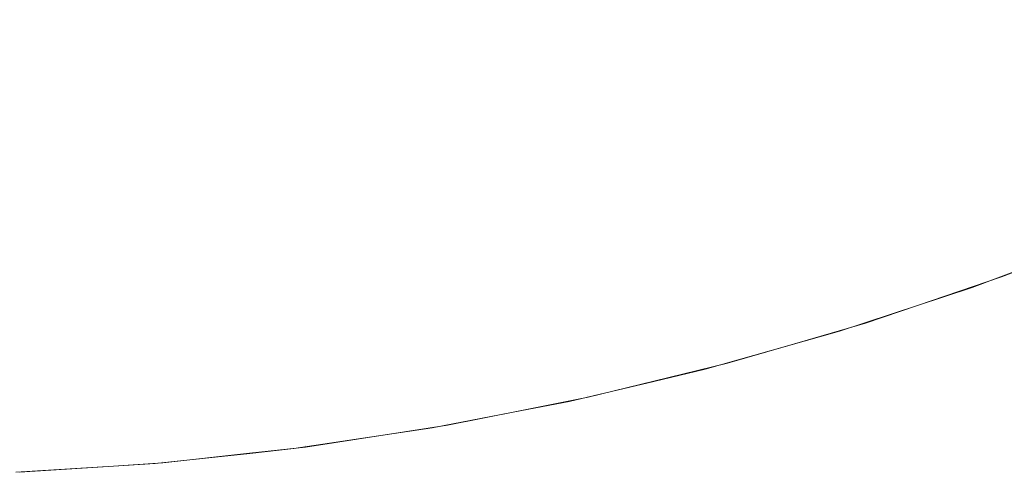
# Model space of a CAD drawing. Header units: centimetres. Extents: x -25.9 to 27.4, y -25.9 to -24.1.
# Tile 169 of 200: x 27.2758 to 27.3057, y -25.8599 to -25.8461. Entities that reach past the tile are written whole.
import ezdxf

# ---------------------------------------------------------------- set-up
doc = ezdxf.new("R2010")
doc.units = ezdxf.units.CM
doc.header["$LTSCALE"] = 2.54
doc.layers.add('Lucido design-1', color=7, linetype='Continuous')

# ---------------------------------------------------------------- blocks, each defined once
blk = doc.blocks.new('Gruppo-4-1')
at = {"color": 7, "linetype": 'Continuous', "lineweight": 9}
for points, invisible_edges in [([(27.293752, -25.843275, 708.371378), (27.290098, -25.844169, 708.371378), (27.290542, -25.846168, 708.36772), (27.294282, -25.845253, 708.36772)], 15), ([(27.305559, -25.844911, 707.680385), (27.301924, -25.846282, 707.680385), (27.301346, -25.844648, 707.676659), (27.304912, -25.843302, 707.676659)], 15), ([(27.305938, -25.843289, 708.363983), (27.302272, -25.844715, 708.363983), (27.302864, -25.846342, 708.360173), (27.306601, -25.844889, 708.360173)], 15), ([(27.309783, -25.844826, 707.684181), (27.306148, -25.846377, 707.684181), (27.305559, -25.844911, 707.680385), (27.309131, -25.843386, 707.680385)], 15), ([(27.289956, -25.845919, 707.673012), (27.286292, -25.846628, 707.673012), (27.285949, -25.844627, 707.669447), (27.289528, -25.843935, 707.669447)], 15), ([(27.290098, -25.844169, 708.371378), (27.286409, -25.844903, 708.371378), (27.286765, -25.84692, 708.36772), (27.290542, -25.846168, 708.36772)], 15), ([(27.297727, -25.845841, 707.676659), (27.29406, -25.846879, 707.676659), (27.293585, -25.845056, 707.673012), (27.297175, -25.844039, 707.673012)], 15), ([(27.297979, -25.844176, 708.36772), (27.294282, -25.845253, 708.36772), (27.294772, -25.84708, 708.363983), (27.298548, -25.845979, 708.363983)], 15), ([(27.286292, -25.846628, 707.673012), (27.282602, -25.84718, 707.673012), (27.282345, -25.845167, 707.669447), (27.285949, -25.844627, 707.669447)], 15), ([(27.286409, -25.844903, 708.371378), (27.282692, -25.845475, 708.371378), (27.282959, -25.847505, 708.36772), (27.286765, -25.84692, 708.36772)], 15), ([(27.301924, -25.846282, 707.680385), (27.298235, -25.847498, 707.680385), (27.297727, -25.845841, 707.676659), (27.301346, -25.844648, 707.676659)], 15), ([(27.302272, -25.844715, 708.363983), (27.298548, -25.845979, 708.363983), (27.299068, -25.847631, 708.360173), (27.302864, -25.846342, 708.360173)], 15), ([(27.306148, -25.846377, 707.684181), (27.302451, -25.847773, 707.684181), (27.301924, -25.846282, 707.680385), (27.305559, -25.844911, 707.680385)], 15), ([(27.306601, -25.844889, 708.360173), (27.302864, -25.846342, 708.360173), (27.303401, -25.847816, 708.356299), (27.307201, -25.846339, 708.356299)], 15), ([(27.282602, -25.84718, 707.673012), (27.278892, -25.847575, 707.673012), (27.27872, -25.845553, 707.669447), (27.282345, -25.845167, 707.669447)], 15), ([(27.29406, -25.846879, 707.676659), (27.290352, -25.847761, 707.676659), (27.289956, -25.845919, 707.673012), (27.293585, -25.845056, 707.673012)], 15), ([(27.282692, -25.845475, 708.371378), (27.278952, -25.845884, 708.371378), (27.279131, -25.847925, 708.36772), (27.282959, -25.847505, 708.36772)], 15), ([(27.294282, -25.845253, 708.36772), (27.290542, -25.846168, 708.36772), (27.290951, -25.848015, 708.363983), (27.294772, -25.84708, 708.363983)], 15), ([(27.278892, -25.847575, 707.673012), (27.275169, -25.847813, 707.673012), (27.275083, -25.845785, 707.669447), (27.27872, -25.845553, 707.669447)], 15), ([(27.278952, -25.845884, 708.371378), (27.275199, -25.84613, 708.371378), (27.275288, -25.848177, 708.36772), (27.279131, -25.847925, 708.36772)], 15), ([(27.290352, -25.847761, 707.676659), (27.286611, -25.848484, 707.676659), (27.286292, -25.846628, 707.673012), (27.289956, -25.845919, 707.673012)], 15), ([(27.298235, -25.847498, 707.680385), (27.294497, -25.848557, 707.680385), (27.29406, -25.846879, 707.676659), (27.297727, -25.845841, 707.676659)], 15), ([(27.298548, -25.845979, 708.363983), (27.294772, -25.84708, 708.363983), (27.29522, -25.848752, 708.360173), (27.299068, -25.847631, 708.360173)], 15), ([(27.290542, -25.846168, 708.36772), (27.286765, -25.84692, 708.36772), (27.287093, -25.848782, 708.363983), (27.290951, -25.848015, 708.363983)], 15), ([(27.302451, -25.847773, 707.684181), (27.298697, -25.84901, 707.684181), (27.298235, -25.847498, 707.680385), (27.301924, -25.846282, 707.680385)], 15), ([(27.302864, -25.846342, 708.360173), (27.299068, -25.847631, 708.360173), (27.29954, -25.849127, 708.356299), (27.303401, -25.847816, 708.356299)], 15), ([(27.306679, -25.847699, 707.688043), (27.302925, -25.849116, 707.688043), (27.302451, -25.847773, 707.684181), (27.306148, -25.846377, 707.684181)], 15), ([(27.307201, -25.846339, 708.356299), (27.303401, -25.847816, 708.356299), (27.303882, -25.849136, 708.352365), (27.307739, -25.847636, 708.352365)], 15), ([(27.286611, -25.848484, 707.676659), (27.282842, -25.849049, 707.676659), (27.282602, -25.84718, 707.673012), (27.286292, -25.846628, 707.673012)], 15), ([(27.286765, -25.84692, 708.36772), (27.282959, -25.847505, 708.36772), (27.283206, -25.84938, 708.363983), (27.287093, -25.848782, 708.363983)], 15), ([(27.294497, -25.848557, 707.680385), (27.290718, -25.849456, 707.680385), (27.290352, -25.847761, 707.676659), (27.29406, -25.846879, 707.676659)], 15), ([(27.282842, -25.849049, 707.676659), (27.279052, -25.849452, 707.676659), (27.278892, -25.847575, 707.673012), (27.282602, -25.84718, 707.673012)], 15), ([(27.294772, -25.84708, 708.363983), (27.290951, -25.848015, 708.363983), (27.291326, -25.849705, 708.360173), (27.29522, -25.848752, 708.360173)], 15), ([(27.279052, -25.849452, 707.676659), (27.275249, -25.849695, 707.676659), (27.275169, -25.847813, 707.673012), (27.278892, -25.847575, 707.673012)], 15), ([(27.282959, -25.847505, 708.36772), (27.279131, -25.847925, 708.36772), (27.279296, -25.849809, 708.363983), (27.283206, -25.84938, 708.363983)], 15), ([(27.298697, -25.84901, 707.684181), (27.294895, -25.850086, 707.684181), (27.294497, -25.848557, 707.680385), (27.298235, -25.847498, 707.680385)], 15), ([(27.290718, -25.849456, 707.680385), (27.286904, -25.850193, 707.680385), (27.286611, -25.848484, 707.676659), (27.290352, -25.847761, 707.676659)], 15), ([(27.299068, -25.847631, 708.360173), (27.29522, -25.848752, 708.360173), (27.295626, -25.850268, 708.356299), (27.29954, -25.849127, 708.356299)], 15), ([(27.302925, -25.849116, 707.688043), (27.299115, -25.850372, 707.688043), (27.298697, -25.84901, 707.684181), (27.302451, -25.847773, 707.684181)], 15), ([(27.303401, -25.847816, 708.356299), (27.29954, -25.849127, 708.356299), (27.299963, -25.850467, 708.352365), (27.303882, -25.849136, 708.352365)], 15), ([(27.307151, -25.848873, 707.691964), (27.303347, -25.850309, 707.691964), (27.302925, -25.849116, 707.688043), (27.306679, -25.847699, 707.688043)], 15), ([(27.307739, -25.847636, 708.352365), (27.303882, -25.849136, 708.352365), (27.304305, -25.8503, 708.34838), (27.308213, -25.84878, 708.34838)], 15), ([(27.279131, -25.847925, 708.36772), (27.275288, -25.848177, 708.36772), (27.275371, -25.850066, 708.363983), (27.279296, -25.849809, 708.363983)], 15), ([(27.290951, -25.848015, 708.363983), (27.287093, -25.848782, 708.363983), (27.287394, -25.850487, 708.360173), (27.291326, -25.849705, 708.360173)], 15), ([(27.286904, -25.850193, 707.680385), (27.283062, -25.850768, 707.680385), (27.282842, -25.849049, 707.676659), (27.286611, -25.848484, 707.676659)], 15), ([(27.287093, -25.848782, 708.363983), (27.283206, -25.84938, 708.363983), (27.283432, -25.851097, 708.360173), (27.287394, -25.850487, 708.360173)], 15), ([(27.294895, -25.850086, 707.684181), (27.291051, -25.851001, 707.684181), (27.290718, -25.849456, 707.680385), (27.294497, -25.848557, 707.680385)], 15), ([(27.29522, -25.848752, 708.360173), (27.291326, -25.849705, 708.360173), (27.291665, -25.851237, 708.356299), (27.295626, -25.850268, 708.356299)], 15), ([(27.308213, -25.84878, 708.34838), (27.304305, -25.8503, 708.34838), (27.304671, -25.851305, 708.34435), (27.308622, -25.849769, 708.34435)], 15), ([(27.283062, -25.850768, 707.680385), (27.279199, -25.85118, 707.680385), (27.279052, -25.849452, 707.676659), (27.282842, -25.849049, 707.676659)], 15), ([(27.299115, -25.850372, 707.688043), (27.295254, -25.851465, 707.688043), (27.294895, -25.850086, 707.684181), (27.298697, -25.84901, 707.684181)], 15), ([(27.307562, -25.849897, 707.695937), (27.303714, -25.851349, 707.695937), (27.303347, -25.850309, 707.691964), (27.307151, -25.848873, 707.691964)], 15), ([(27.283206, -25.84938, 708.363983), (27.279296, -25.849809, 708.363983), (27.279447, -25.851534, 708.360173), (27.283432, -25.851097, 708.360173)], 15), ([(27.29954, -25.849127, 708.356299), (27.295626, -25.850268, 708.356299), (27.295989, -25.851625, 708.352365), (27.299963, -25.850467, 708.352365)], 15), ([(27.303347, -25.850309, 707.691964), (27.299485, -25.851581, 707.691964), (27.299115, -25.850372, 707.688043), (27.302925, -25.849116, 707.688043)], 15), ([(27.303882, -25.849136, 708.352365), (27.299963, -25.850467, 708.352365), (27.300335, -25.851648, 708.34838), (27.304305, -25.8503, 708.34838)], 15), ([(27.279199, -25.85118, 707.680385), (27.275322, -25.851427, 707.680385), (27.275249, -25.849695, 707.676659), (27.279052, -25.849452, 707.676659)], 15), ([(27.291051, -25.851001, 707.684181), (27.287171, -25.851751, 707.684181), (27.286904, -25.850193, 707.680385), (27.290718, -25.849456, 707.680385)], 15), ([(27.279296, -25.849809, 708.363983), (27.275371, -25.850066, 708.363983), (27.275446, -25.851796, 708.360173), (27.279447, -25.851534, 708.360173)], 15), ([(27.291326, -25.849705, 708.360173), (27.287394, -25.850487, 708.360173), (27.287666, -25.852033, 708.356299), (27.291665, -25.851237, 708.356299)], 15), ([(27.307912, -25.850769, 707.699955), (27.304027, -25.852235, 707.699955), (27.303714, -25.851349, 707.695937), (27.307562, -25.849897, 707.695937)], 15), ([(27.308622, -25.849769, 708.34435), (27.304671, -25.851305, 708.34435), (27.304979, -25.852151, 708.340283), (27.308967, -25.850601, 708.340283)], 15), ([(27.287171, -25.851751, 707.684181), (27.283263, -25.852336, 707.684181), (27.283062, -25.850768, 707.680385), (27.286904, -25.850193, 707.680385)], 15), ([(27.295254, -25.851465, 707.688043), (27.291351, -25.852393, 707.688043), (27.291051, -25.851001, 707.684181), (27.294895, -25.850086, 707.684181)], 15), ([(27.295626, -25.850268, 708.356299), (27.291665, -25.851237, 708.356299), (27.291969, -25.852609, 708.352365), (27.295989, -25.851625, 708.352365)], 15), ([(27.287394, -25.850487, 708.360173), (27.283432, -25.851097, 708.360173), (27.283637, -25.852653, 708.356299), (27.287666, -25.852033, 708.356299)], 15), ([(27.299485, -25.851581, 707.691964), (27.295573, -25.852689, 707.691964), (27.295254, -25.851465, 707.688043), (27.299115, -25.850372, 707.688043)], 15), ([(27.299963, -25.850467, 708.352365), (27.295989, -25.851625, 708.352365), (27.29631, -25.852821, 708.34838), (27.300335, -25.851648, 708.34838)], 15), ([(27.303714, -25.851349, 707.695937), (27.299808, -25.852637, 707.695937), (27.299485, -25.851581, 707.691964), (27.303347, -25.850309, 707.691964)], 15), ([(27.304305, -25.8503, 708.34838), (27.300335, -25.851648, 708.34838), (27.300657, -25.852668, 708.34435), (27.304671, -25.851305, 708.34435)], 15), ([(27.283263, -25.852336, 707.684181), (27.279333, -25.852755, 707.684181), (27.279199, -25.85118, 707.680385), (27.283062, -25.850768, 707.680385)], 15), ([(27.308201, -25.851486, 707.704012), (27.304285, -25.852964, 707.704012), (27.304027, -25.852235, 707.699955), (27.307912, -25.850769, 707.699955)], 15), ([(27.308967, -25.850601, 708.340283), (27.304979, -25.852151, 708.340283), (27.305228, -25.852837, 708.336186), (27.309246, -25.851275, 708.336186)], 15), ([(27.279333, -25.852755, 707.684181), (27.275389, -25.853006, 707.684181), (27.275322, -25.851427, 707.680385), (27.279199, -25.85118, 707.680385)], 15), ([(27.283432, -25.851097, 708.360173), (27.279447, -25.851534, 708.360173), (27.279583, -25.853097, 708.356299), (27.283637, -25.852653, 708.356299)], 15), ([(27.291351, -25.852393, 707.688043), (27.287412, -25.853155, 707.688043), (27.287171, -25.851751, 707.684181), (27.291051, -25.851001, 707.684181)], 15), ([(27.291665, -25.851237, 708.356299), (27.287666, -25.852033, 708.356299), (27.28791, -25.853416, 708.352365), (27.291969, -25.852609, 708.352365)], 15), ([(27.295573, -25.852689, 707.691964), (27.291617, -25.85363, 707.691964), (27.291351, -25.852393, 707.688043), (27.295254, -25.851465, 707.688043)], 15), ([(27.304027, -25.852235, 707.699955), (27.300083, -25.853535, 707.699955), (27.299808, -25.852637, 707.695937), (27.303714, -25.851349, 707.695937)], 15), ([(27.304671, -25.851305, 708.34435), (27.300657, -25.852668, 708.34435), (27.300927, -25.853527, 708.340283), (27.304979, -25.852151, 708.340283)], 15), ([(27.308427, -25.852049, 707.708102), (27.304487, -25.853535, 707.708102), (27.304285, -25.852964, 707.704012), (27.308201, -25.851486, 707.704012)], 15), ([(27.309246, -25.851275, 708.336186), (27.305228, -25.852837, 708.336186), (27.305419, -25.853361, 708.332065), (27.309459, -25.85179, 708.332065)], 15), ([(27.279447, -25.851534, 708.360173), (27.275446, -25.851796, 708.360173), (27.275515, -25.853363, 708.356299), (27.279583, -25.853097, 708.356299)], 15), ([(27.287412, -25.853155, 707.688043), (27.283444, -25.853749, 707.688043), (27.283263, -25.852336, 707.684181), (27.287171, -25.851751, 707.684181)], 15), ([(27.295989, -25.851625, 708.352365), (27.291969, -25.852609, 708.352365), (27.292237, -25.853817, 708.34838), (27.29631, -25.852821, 708.34838)], 15), ([(27.299808, -25.852637, 707.695937), (27.295851, -25.853757, 707.695937), (27.295573, -25.852689, 707.691964), (27.299485, -25.851581, 707.691964)], 15), ([(27.300335, -25.851648, 708.34838), (27.29631, -25.852821, 708.34838), (27.296587, -25.853854, 708.34435), (27.300657, -25.852668, 708.34435)], 15), ([(27.309459, -25.85179, 708.332065), (27.305419, -25.853361, 708.332065), (27.305551, -25.853724, 708.327929), (27.309607, -25.852147, 708.327929)], 15), ([(27.287666, -25.852033, 708.356299), (27.283637, -25.852653, 708.356299), (27.28382, -25.854046, 708.352365), (27.28791, -25.853416, 708.352365)], 15), ([(27.30859, -25.852454, 707.712216), (27.304632, -25.853947, 707.712216), (27.304487, -25.853535, 707.708102), (27.308427, -25.852049, 707.708102)], 15), ([(27.283444, -25.853749, 707.688043), (27.279454, -25.854174, 707.688043), (27.279333, -25.852755, 707.684181), (27.283263, -25.852336, 707.684181)], 15), ([(27.291617, -25.85363, 707.691964), (27.287625, -25.854402, 707.691964), (27.287412, -25.853155, 707.688043), (27.291351, -25.852393, 707.688043)], 15), ([(27.304285, -25.852964, 707.704012), (27.30031, -25.854275, 707.704012), (27.300083, -25.853535, 707.699955), (27.304027, -25.852235, 707.699955)], 15), ([(27.304979, -25.852151, 708.340283), (27.300927, -25.853527, 708.340283), (27.301147, -25.854222, 708.336186), (27.305228, -25.852837, 708.336186)], 15), ([(27.309607, -25.852147, 708.327929), (27.305551, -25.853724, 708.327929), (27.305624, -25.853925, 708.323783), (27.309689, -25.852344, 708.323783)], 15), ([(27.307021, -25.853432, 708.320708), (27.309707, -25.852388, 708.320708), (27.309689, -25.852344, 708.323783), (27.305624, -25.853925, 708.323783)], 14), ([(27.283637, -25.852653, 708.356299), (27.279583, -25.853097, 708.356299), (27.279706, -25.854496, 708.352365), (27.28382, -25.854046, 708.352365)], 15), ([(27.291969, -25.852609, 708.352365), (27.28791, -25.853416, 708.352365), (27.288125, -25.854635, 708.34838), (27.292237, -25.853817, 708.34838)], 15), ([(27.295851, -25.853757, 707.695937), (27.29185, -25.854709, 707.695937), (27.291617, -25.85363, 707.691964), (27.295573, -25.852689, 707.691964)], 15), ([(27.300083, -25.853535, 707.699955), (27.296088, -25.854666, 707.699955), (27.295851, -25.853757, 707.695937), (27.299808, -25.852637, 707.695937)], 15), ([(27.300657, -25.852668, 708.34435), (27.296587, -25.853854, 708.34435), (27.29682, -25.854724, 708.340283), (27.300927, -25.853527, 708.340283)], 15), ([(27.308689, -25.852701, 707.716349), (27.304721, -25.854198, 707.716349), (27.304632, -25.853947, 707.712216), (27.30859, -25.852454, 707.712216)], 15), ([(27.279454, -25.854174, 707.688043), (27.27545, -25.854429, 707.688043), (27.275389, -25.853006, 707.684181), (27.279333, -25.852755, 707.684181)], 15), ([(27.29631, -25.852821, 708.34838), (27.292237, -25.853817, 708.34838), (27.292469, -25.854862, 708.34435), (27.296587, -25.853854, 708.34435)], 15), ([(27.304487, -25.853535, 707.708102), (27.300487, -25.854854, 707.708102), (27.30031, -25.854275, 707.704012), (27.304285, -25.852964, 707.704012)], 15), ([(27.305228, -25.852837, 708.336186), (27.301147, -25.854222, 708.336186), (27.301315, -25.854755, 708.332065), (27.305419, -25.853361, 708.332065)], 15), ([(27.307021, -25.853432, 707.720708), (27.304753, -25.854288, 707.720708), (27.304721, -25.854198, 707.716349), (27.308689, -25.852701, 707.716349)], 14), ([(27.279583, -25.853097, 708.356299), (27.275515, -25.853363, 708.356299), (27.275576, -25.854767, 708.352365), (27.279706, -25.854496, 708.352365)], 15), ([(27.287625, -25.854402, 707.691964), (27.283604, -25.855004, 707.691964), (27.283444, -25.853749, 707.688043), (27.287412, -25.853155, 707.688043)], 15), ([(27.28791, -25.853416, 708.352365), (27.28382, -25.854046, 708.352365), (27.283982, -25.855273, 708.34838), (27.288125, -25.854635, 708.34838)], 15), ([(27.30031, -25.854275, 707.704012), (27.296283, -25.855415, 707.704012), (27.296088, -25.854666, 707.699955), (27.300083, -25.853535, 707.699955)], 15), ([(27.300927, -25.853527, 708.340283), (27.29682, -25.854724, 708.340283), (27.297009, -25.855429, 708.336186), (27.301147, -25.854222, 708.336186)], 15), ([(27.304632, -25.853947, 707.712216), (27.300615, -25.855271, 707.712216), (27.300487, -25.854854, 707.708102), (27.304487, -25.853535, 707.708102)], 15), ([(27.305419, -25.853361, 708.332065), (27.301315, -25.854755, 708.332065), (27.301431, -25.855123, 708.327929), (27.305551, -25.853724, 708.327929)], 15), ([(27.304753, -25.854288, 707.720708), (27.307021, -25.853432, 707.720708), (27.307021, -25.853432, 708.320708), (27.305641, -25.853969, 708.320708)], 10), ([(27.305624, -25.853925, 708.323783), (27.305641, -25.853969, 708.320708), (27.307021, -25.853432, 708.320708)], 9), ([(27.283604, -25.855004, 707.691964), (27.279561, -25.855435, 707.691964), (27.279454, -25.854174, 707.688043), (27.283444, -25.853749, 707.688043)], 15), ([(27.29185, -25.854709, 707.695937), (27.287812, -25.85549, 707.695937), (27.287625, -25.854402, 707.691964), (27.291617, -25.85363, 707.691964)], 15), ([(27.292237, -25.853817, 708.34838), (27.288125, -25.854635, 708.34838), (27.288311, -25.855689, 708.34435), (27.292469, -25.854862, 708.34435)], 15), ([(27.296088, -25.854666, 707.699955), (27.292048, -25.855627, 707.699955), (27.29185, -25.854709, 707.695937), (27.295851, -25.853757, 707.695937)], 15), ([(27.296587, -25.853854, 708.34435), (27.292469, -25.854862, 708.34435), (27.292664, -25.855741, 708.340283), (27.29682, -25.854724, 708.340283)], 15), ([(27.305551, -25.853724, 708.327929), (27.301431, -25.855123, 708.327929), (27.301495, -25.855327, 708.323783), (27.305624, -25.853925, 708.323783)], 15), ([(27.279561, -25.855435, 707.691964), (27.275504, -25.855693, 707.691964), (27.27545, -25.854429, 707.688043), (27.279454, -25.854174, 707.688043)], 15), ([(27.28382, -25.854046, 708.352365), (27.279706, -25.854496, 708.352365), (27.279814, -25.855729, 708.34838), (27.283982, -25.855273, 708.34838)], 15), ([(27.304721, -25.854198, 707.716349), (27.300693, -25.855526, 707.716349), (27.300615, -25.855271, 707.712216), (27.304632, -25.853947, 707.712216)], 15), ([(27.303088, -25.854836, 708.320708), (27.305641, -25.853969, 708.320708), (27.305624, -25.853925, 708.323783), (27.301495, -25.855327, 708.323783)], 14), ([(27.305641, -25.853969, 708.320708), (27.303088, -25.854836, 708.320708), (27.303088, -25.854836, 707.720708), (27.304753, -25.854288, 707.720708)], 10), ([(27.287812, -25.85549, 707.695937), (27.283744, -25.856099, 707.695937), (27.283604, -25.855004, 707.691964), (27.287625, -25.854402, 707.691964)], 15), ([(27.300487, -25.854854, 707.708102), (27.296435, -25.856001, 707.708102), (27.296283, -25.855415, 707.704012), (27.30031, -25.854275, 707.704012)], 15), ([(27.301147, -25.854222, 708.336186), (27.297009, -25.855429, 708.336186), (27.297153, -25.855968, 708.332065), (27.301315, -25.854755, 708.332065)], 15), ([(27.303088, -25.854836, 707.720708), (27.300721, -25.855617, 707.720708), (27.300693, -25.855526, 707.716349), (27.304721, -25.854198, 707.716349)], 14), ([(27.304721, -25.854198, 707.716349), (27.304753, -25.854288, 707.720708), (27.303088, -25.854836, 707.720708)], 9), ([(27.279706, -25.854496, 708.352365), (27.275576, -25.854767, 708.352365), (27.27563, -25.856004, 708.34838), (27.279814, -25.855729, 708.34838)], 15), ([(27.288125, -25.854635, 708.34838), (27.283982, -25.855273, 708.34838), (27.284121, -25.856334, 708.34435), (27.288311, -25.855689, 708.34435)], 15), ([(27.292048, -25.855627, 707.699955), (27.287971, -25.856416, 707.699955), (27.287812, -25.85549, 707.695937), (27.29185, -25.854709, 707.695937)], 15), ([(27.296283, -25.855415, 707.704012), (27.292211, -25.856383, 707.704012), (27.292048, -25.855627, 707.699955), (27.296088, -25.854666, 707.699955)], 15), ([(27.29682, -25.854724, 708.340283), (27.292664, -25.855741, 708.340283), (27.292822, -25.856453, 708.336186), (27.297009, -25.855429, 708.336186)], 15), ([(27.301315, -25.854755, 708.332065), (27.297153, -25.855968, 708.332065), (27.297253, -25.85634, 708.327929), (27.301431, -25.855123, 708.327929)], 15), ([(27.283744, -25.856099, 707.695937), (27.279655, -25.856534, 707.695937), (27.279561, -25.855435, 707.691964), (27.283604, -25.855004, 707.691964)], 15), ([(27.292469, -25.854862, 708.34435), (27.288311, -25.855689, 708.34435), (27.288467, -25.856576, 708.340283), (27.292664, -25.855741, 708.340283)], 15), ([(27.300615, -25.855271, 707.712216), (27.296545, -25.856424, 707.712216), (27.296435, -25.856001, 707.708102), (27.300487, -25.854854, 707.708102)], 15), ([(27.300721, -25.855617, 707.720708), (27.303088, -25.854836, 707.720708), (27.303088, -25.854836, 708.320708), (27.301509, -25.855372, 708.320708)], 10), ([(27.301495, -25.855327, 708.323783), (27.301509, -25.855372, 708.320708), (27.303088, -25.854836, 708.320708)], 9), ([(27.283982, -25.855273, 708.34838), (27.279814, -25.855729, 708.34838), (27.279907, -25.856795, 708.34435), (27.284121, -25.856334, 708.34435)], 15), ([(27.300693, -25.855526, 707.716349), (27.296612, -25.856681, 707.716349), (27.296545, -25.856424, 707.712216), (27.300615, -25.855271, 707.712216)], 15), ([(27.301431, -25.855123, 708.327929), (27.297253, -25.85634, 708.327929), (27.297308, -25.856547, 708.323783), (27.301495, -25.855327, 708.323783)], 15), ([(27.299104, -25.856073, 708.320708), (27.301509, -25.855372, 708.320708), (27.301495, -25.855327, 708.323783), (27.297308, -25.856547, 708.323783)], 14), ([(27.301509, -25.855372, 708.320708), (27.299104, -25.856073, 708.320708), (27.299104, -25.856074, 707.720708), (27.300721, -25.855617, 707.720708)], 10), ([(27.279655, -25.856534, 707.695937), (27.27555, -25.856796, 707.695937), (27.275504, -25.855693, 707.691964), (27.279561, -25.855435, 707.691964)], 15), ([(27.287971, -25.856416, 707.699955), (27.283864, -25.85703, 707.699955), (27.283744, -25.856099, 707.695937), (27.287812, -25.85549, 707.695937)], 15), ([(27.292211, -25.856383, 707.704012), (27.288101, -25.857178, 707.704012), (27.287971, -25.856416, 707.699955), (27.292048, -25.855627, 707.699955)], 15), ([(27.296435, -25.856001, 707.708102), (27.292338, -25.856976, 707.708102), (27.292211, -25.856383, 707.704012), (27.296283, -25.855415, 707.704012)], 15), ([(27.297009, -25.855429, 708.336186), (27.292822, -25.856453, 708.336186), (27.292943, -25.856998, 708.332065), (27.297153, -25.855968, 708.332065)], 15), ([(27.299104, -25.856074, 707.720708), (27.296636, -25.856773, 707.720708), (27.296612, -25.856681, 707.716349), (27.300693, -25.855526, 707.716349)], 14), ([(27.300693, -25.855526, 707.716349), (27.300721, -25.855617, 707.720708), (27.299104, -25.856074, 707.720708)], 9), ([(27.279814, -25.855729, 708.34838), (27.27563, -25.856004, 708.34838), (27.275677, -25.857073, 708.34435), (27.279907, -25.856795, 708.34435)], 15), ([(27.288311, -25.855689, 708.34435), (27.284121, -25.856334, 708.34435), (27.284239, -25.857226, 708.340283), (27.288467, -25.856576, 708.340283)], 15), ([(27.292664, -25.855741, 708.340283), (27.288467, -25.856576, 708.340283), (27.288594, -25.857294, 708.336186), (27.292822, -25.856453, 708.336186)], 15), ([(27.297153, -25.855968, 708.332065), (27.292943, -25.856998, 708.332065), (27.293026, -25.857375, 708.327929), (27.297253, -25.85634, 708.327929)], 15), ([(27.283864, -25.85703, 707.699955), (27.279735, -25.85747, 707.699955), (27.279655, -25.856534, 707.695937), (27.283744, -25.856099, 707.695937)], 15), ([(27.296545, -25.856424, 707.712216), (27.29243, -25.857402, 707.712216), (27.292338, -25.856976, 707.708102), (27.296435, -25.856001, 707.708102)], 15), ([(27.296636, -25.856773, 707.720708), (27.299104, -25.856074, 707.720708), (27.299104, -25.856073, 708.320708), (27.29732, -25.856593, 708.320708)], 10), ([(27.297308, -25.856547, 708.323783), (27.29732, -25.856593, 708.320708), (27.299104, -25.856073, 708.320708)], 9), ([(27.279735, -25.85747, 707.699955), (27.27559, -25.857735, 707.699955), (27.27555, -25.856796, 707.695937), (27.279655, -25.856534, 707.695937)], 15), ([(27.284121, -25.856334, 708.34435), (27.279907, -25.856795, 708.34435), (27.279986, -25.857692, 708.340283), (27.284239, -25.857226, 708.340283)], 15), ([(27.288101, -25.857178, 707.704012), (27.283962, -25.857798, 707.704012), (27.283864, -25.85703, 707.699955), (27.287971, -25.856416, 707.699955)], 15), ([(27.288467, -25.856576, 708.340283), (27.284239, -25.857226, 708.340283), (27.284334, -25.85795, 708.336186), (27.288594, -25.857294, 708.336186)], 15), ([(27.292338, -25.856976, 707.708102), (27.288204, -25.857775, 707.708102), (27.288101, -25.857178, 707.704012), (27.292211, -25.856383, 707.704012)], 15), ([(27.292822, -25.856453, 708.336186), (27.288594, -25.857294, 708.336186), (27.288691, -25.857844, 708.332065), (27.292943, -25.856998, 708.332065)], 15), ([(27.296612, -25.856681, 707.716349), (27.292486, -25.857663, 707.716349), (27.29243, -25.857402, 707.712216), (27.296545, -25.856424, 707.712216)], 15), ([(27.297253, -25.85634, 708.327929), (27.293026, -25.857375, 708.327929), (27.293072, -25.857583, 708.323783), (27.297308, -25.856547, 708.323783)], 15), ([(27.295075, -25.857142, 708.320708), (27.29732, -25.856593, 708.320708), (27.297308, -25.856547, 708.323783), (27.293072, -25.857583, 708.323783)], 14), ([(27.279907, -25.856795, 708.34435), (27.275677, -25.857073, 708.34435), (27.275716, -25.857972, 708.340283), (27.279986, -25.857692, 708.340283)], 15), ([(27.295076, -25.857144, 707.720708), (27.292507, -25.857756, 707.720708), (27.292486, -25.857663, 707.716349), (27.296612, -25.856681, 707.716349)], 14), ([(27.29732, -25.856593, 708.320708), (27.295075, -25.857142, 708.320708), (27.295076, -25.857144, 707.720708), (27.296636, -25.856773, 707.720708)], 10), ([(27.296612, -25.856681, 707.716349), (27.296636, -25.856773, 707.720708), (27.295076, -25.857144, 707.720708)], 9), ([(27.283962, -25.857798, 707.704012), (27.2798, -25.858241, 707.704012), (27.279735, -25.85747, 707.699955), (27.283864, -25.85703, 707.699955)], 15), ([(27.288204, -25.857775, 707.708102), (27.284039, -25.858399, 707.708102), (27.283962, -25.857798, 707.704012), (27.288101, -25.857178, 707.704012)], 15), ([(27.29243, -25.857402, 707.712216), (27.288278, -25.858206, 707.712216), (27.288204, -25.857775, 707.708102), (27.292338, -25.856976, 707.708102)], 15), ([(27.292943, -25.856998, 708.332065), (27.288691, -25.857844, 708.332065), (27.288758, -25.858224, 708.327929), (27.293026, -25.857375, 708.327929)], 15), ([(27.292507, -25.857756, 707.720708), (27.295076, -25.857144, 707.720708), (27.295075, -25.857142, 708.320708), (27.293083, -25.85763, 708.320708)], 10), ([(27.293072, -25.857583, 708.323783), (27.293083, -25.85763, 708.320708), (27.295075, -25.857142, 708.320708)], 9), ([(27.2798, -25.858241, 707.704012), (27.275623, -25.858508, 707.704012), (27.27559, -25.857735, 707.699955), (27.279735, -25.85747, 707.699955)], 15), ([(27.284239, -25.857226, 708.340283), (27.279986, -25.857692, 708.340283), (27.280049, -25.858419, 708.336186), (27.284334, -25.85795, 708.336186)], 15), ([(27.288594, -25.857294, 708.336186), (27.284334, -25.85795, 708.336186), (27.284407, -25.858503, 708.332065), (27.288691, -25.857844, 708.332065)], 15), ([(27.292486, -25.857663, 707.716349), (27.288323, -25.858468, 707.716349), (27.288278, -25.858206, 707.712216), (27.29243, -25.857402, 707.712216)], 15), ([(27.293026, -25.857375, 708.327929), (27.288758, -25.858224, 708.327929), (27.288795, -25.858434, 708.323783), (27.293072, -25.857583, 708.323783)], 15), ([(27.279986, -25.857692, 708.340283), (27.275716, -25.857972, 708.340283), (27.275748, -25.858701, 708.336186), (27.280049, -25.858419, 708.336186)], 15), ([(27.288278, -25.858206, 707.712216), (27.284094, -25.858832, 707.712216), (27.284039, -25.858399, 707.708102), (27.288204, -25.857775, 707.708102)], 15), ([(27.29101, -25.858045, 707.720708), (27.288339, -25.858562, 707.720708), (27.288323, -25.858468, 707.716349), (27.292486, -25.857663, 707.716349)], 14), ([(27.293072, -25.857583, 708.323783), (27.288795, -25.858434, 708.323783), (27.288803, -25.858481, 708.320708), (27.291009, -25.858042, 708.320708)], 11), ([(27.291009, -25.858042, 708.320708), (27.293083, -25.85763, 708.320708), (27.293072, -25.857583, 708.323783)], 10), ([(27.293083, -25.85763, 708.320708), (27.291009, -25.858042, 708.320708), (27.29101, -25.858045, 707.720708), (27.292507, -25.857756, 707.720708)], 10), ([(27.292486, -25.857663, 707.716349), (27.292507, -25.857756, 707.720708), (27.29101, -25.858045, 707.720708)], 9), ([(27.284039, -25.858399, 707.708102), (27.279852, -25.858845, 707.708102), (27.2798, -25.858241, 707.704012), (27.283962, -25.857798, 707.704012)], 15), ([(27.284334, -25.85795, 708.336186), (27.280049, -25.858419, 708.336186), (27.280098, -25.858975, 708.332065), (27.284407, -25.858503, 708.332065)], 15), ([(27.288691, -25.857844, 708.332065), (27.284407, -25.858503, 708.332065), (27.284457, -25.858886, 708.327929), (27.288758, -25.858224, 708.327929)], 15), ([(27.288339, -25.858562, 707.720708), (27.29101, -25.858045, 707.720708), (27.291009, -25.858042, 708.320708), (27.288803, -25.858481, 708.320708)], 10), ([(27.279852, -25.858845, 707.708102), (27.275649, -25.859113, 707.708102), (27.275623, -25.858508, 707.704012), (27.2798, -25.858241, 707.704012)], 15), ([(27.288323, -25.858468, 707.716349), (27.284128, -25.859096, 707.716349), (27.284094, -25.858832, 707.712216), (27.288278, -25.858206, 707.712216)], 15), ([(27.288758, -25.858224, 708.327929), (27.284457, -25.858886, 708.327929), (27.284485, -25.859098, 708.323783), (27.288795, -25.858434, 708.323783)], 15), ([(27.280049, -25.858419, 708.336186), (27.275748, -25.858701, 708.336186), (27.275772, -25.859258, 708.332065), (27.280098, -25.858975, 708.332065)], 15), ([(27.284094, -25.858832, 707.712216), (27.279889, -25.85928, 707.712216), (27.279852, -25.858845, 707.708102), (27.284039, -25.858399, 707.708102)], 15), ([(27.284407, -25.858503, 708.332065), (27.280098, -25.858975, 708.332065), (27.280131, -25.859359, 708.327929), (27.284457, -25.858886, 708.327929)], 15), ([(27.286913, -25.858775, 707.720708), (27.28414, -25.85919, 707.720708), (27.284128, -25.859096, 707.716349), (27.288323, -25.858468, 707.716349)], 14), ([(27.288795, -25.858434, 708.323783), (27.284485, -25.859098, 708.323783), (27.284491, -25.859144, 708.320708), (27.286913, -25.858772, 708.320708)], 11), ([(27.286913, -25.858772, 708.320708), (27.288803, -25.858481, 708.320708), (27.288795, -25.858434, 708.323783)], 10), ([(27.288323, -25.858468, 707.716349), (27.288339, -25.858562, 707.720708), (27.286913, -25.858775, 707.720708)], 9), ([(27.288803, -25.858481, 708.320708), (27.286913, -25.858772, 708.320708), (27.286913, -25.858775, 707.720708), (27.288339, -25.858562, 707.720708)], 10), ([(27.279889, -25.85928, 707.712216), (27.275667, -25.859549, 707.712216), (27.275649, -25.859113, 707.708102), (27.279852, -25.858845, 707.708102)], 15), ([(27.280098, -25.858975, 708.332065), (27.275772, -25.859258, 708.332065), (27.275789, -25.859644, 708.327929), (27.280131, -25.859359, 708.327929)], 15), ([(27.284128, -25.859096, 707.716349), (27.279911, -25.859545, 707.716349), (27.279889, -25.85928, 707.712216), (27.284094, -25.858832, 707.712216)], 15), ([(27.284457, -25.858886, 708.327929), (27.280131, -25.859359, 708.327929), (27.28015, -25.859572, 708.323783), (27.284485, -25.859098, 708.323783)], 15), ([(27.28414, -25.85919, 707.720708), (27.286913, -25.858775, 707.720708), (27.286913, -25.858772, 708.320708), (27.284491, -25.859144, 708.320708)], 10), ([(27.282794, -25.859334, 707.720708), (27.279919, -25.85964, 707.720708), (27.279911, -25.859545, 707.716349), (27.284128, -25.859096, 707.716349)], 14), ([(27.284485, -25.859098, 708.323783), (27.28015, -25.859572, 708.323783), (27.280154, -25.859619, 708.320708), (27.282793, -25.85933, 708.320708)], 11), ([(27.282793, -25.85933, 708.320708), (27.284491, -25.859144, 708.320708), (27.284485, -25.859098, 708.323783)], 10), ([(27.284491, -25.859144, 708.320708), (27.282793, -25.85933, 708.320708), (27.282794, -25.859334, 707.720708), (27.28414, -25.85919, 707.720708)], 10), ([(27.284128, -25.859096, 707.716349), (27.28414, -25.85919, 707.720708), (27.282794, -25.859334, 707.720708)], 9), ([(27.279911, -25.859545, 707.716349), (27.275679, -25.859815, 707.716349), (27.275667, -25.859549, 707.712216), (27.279889, -25.85928, 707.712216)], 15), ([(27.278658, -25.85972, 707.720708), (27.275683, -25.85991, 707.720708), (27.275679, -25.859815, 707.716349), (27.279911, -25.859545, 707.716349)], 14), ([(27.280131, -25.859359, 708.327929), (27.275789, -25.859644, 708.327929), (27.275798, -25.859858, 708.323783), (27.28015, -25.859572, 708.323783)], 15), ([(27.28015, -25.859572, 708.323783), (27.275798, -25.859858, 708.323783), (27.275801, -25.859905, 708.320708), (27.278658, -25.859718, 708.320708)], 11), ([(27.279911, -25.859545, 707.716349), (27.279919, -25.85964, 707.720708), (27.278658, -25.85972, 707.720708)], 9), ([(27.278658, -25.859718, 708.320708), (27.280154, -25.859619, 708.320708), (27.28015, -25.859572, 708.323783)], 10), ([(27.279919, -25.85964, 707.720708), (27.282794, -25.859334, 707.720708), (27.282793, -25.85933, 708.320708), (27.280154, -25.859619, 708.320708)], 10), ([(27.275683, -25.85991, 707.720708), (27.278658, -25.85972, 707.720708), (27.278658, -25.859718, 708.320708), (27.275801, -25.859905, 708.320708)], 10), ([(27.280154, -25.859619, 708.320708), (27.278658, -25.859718, 708.320708), (27.278658, -25.85972, 707.720708), (27.279919, -25.85964, 707.720708)], 10)]:
    blk.add_3dface(points, dxfattribs=dict(at, invisible_edges=invisible_edges))

msp = doc.modelspace()

# ---------------------------------------------------------------- block references
at = {"layer": 'Lucido design-1', "color": 7}
msp.add_blockref('Gruppo-4-1', (0, 0), dxfattribs=at)

doc.saveas('drawing.dxf')
